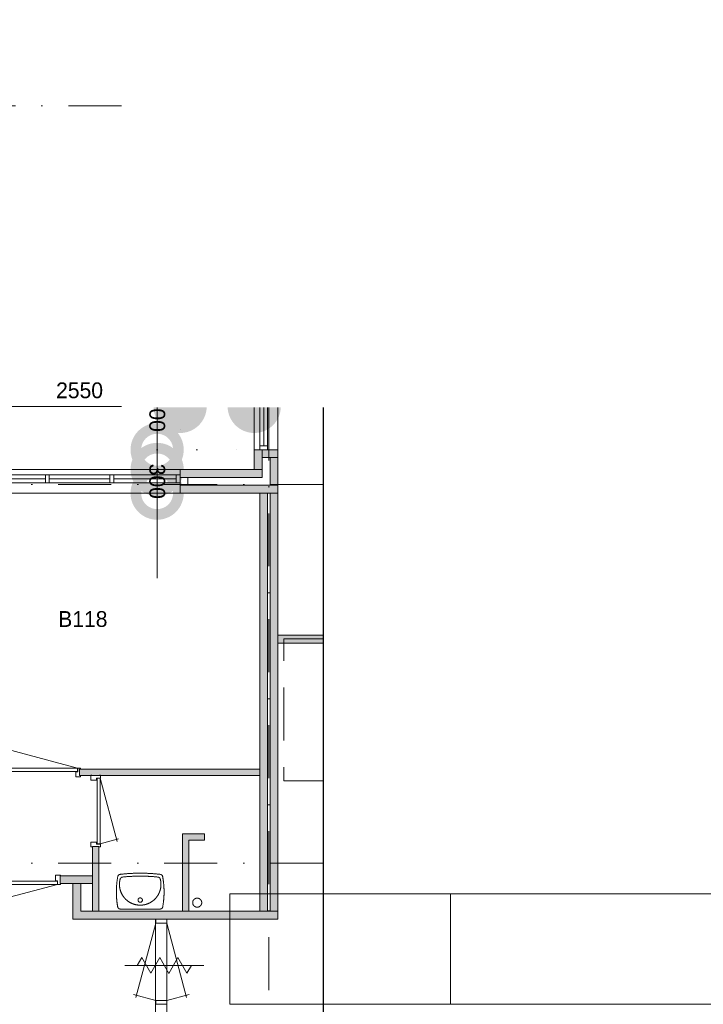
# Model space of a CAD drawing. Header units: millimetres. Extents: x 2152 to 87219, y -6247 to 53124.
# Tile 13 of 19: x 42575 to 51244, y 10345 to 22827. Entities that reach past the tile are written whole.
import ezdxf
from ezdxf.enums import TextEntityAlignment as Align
from ezdxf.xclip import XClip

# ---------------------------------------------------------------- set-up
doc = ezdxf.new("R2010")
doc.units = ezdxf.units.MM
doc.header["$PDMODE"] = 3
doc.header["$PDSIZE"] = 1
for name, pattern in [('DGN1', [504.6, 0, -504.6]), ('DGN3', [1009.2, 672.8000000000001, -336.4]), ('DGN4', [1343.35376, 671.67688, -335.83844, 0, -335.83844])]:
    doc.linetypes.add(name, pattern=pattern)
for name, color, linetype in [('12', 7, 'Continuous'), ('16', 7, 'Continuous'), ('17', 7, 'Continuous'), ('3', 7, 'Continuous'), ('30', 7, 'Continuous'), ('31', 7, 'Continuous'), ('32', 7, 'Continuous'), ('33', 7, 'Continuous'), ('40', 7, 'Continuous'), ('48', 7, 'Continuous'), ('56', 7, 'Continuous'), ('58', 7, 'Continuous'), ('62', 7, 'Continuous')]:
    doc.layers.add(name, color=color, linetype=linetype)
doc.styles.add('dgn003', font='dgn003.shx')
doc.styles.get("Standard").update_dxf_attribs({"font": 'arial.ttf'})
doc.dimstyles.get("Standard").update_dxf_attribs({"dimtxt": 0.18, "dimasz": 0.18, "dimexe": 0.18, "dimexo": 0.0625, "dimgap": 0.09, "dimtad": 0, "dimtih": 1, "dimtoh": 1, "dimdec": 4, "dimzin": 0, "dimdsep": 46, "dimtxsty": 'Standard', "dimcen": 0.09, "dimadec": 0, "dimazin": 0, "dimtfac": 1, "dimtdec": 4, "dimtofl": 0, "dimtmove": 0, "dimatfit": 3, "dimfxl": 1, "dimtolj": 1, "dimtzin": 0, "dimarcsym": 0})

# ---------------------------------------------------------------- blocks, each defined once
blk = doc.blocks.new('830R1024')
at = {"layer": '33', "color": 1, "linetype": 'Continuous', "lineweight": 0}
for p, q in [((108, 868), (322.8199999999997, 66.28000000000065)), ((108, 38), (336.8700000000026, 99.31999999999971))]:
    blk.add_line(p, q, dxfattribs=at)
at = {"layer": '33', "color": 92, "linetype": 'Continuous', "lineweight": 13, "true_color": 0x00e100, "flags": 128}
for points in [[(100, 906), (111, 906), (111, 871), (61, 871), (61, 846), (-11, 846), (-11, 906), (0, 906)], [(100, 0), (111, 0), (111, 35), (61, 35), (61, 60), (-11, 60), (-11, 0), (0, 0)]]:
    blk.add_lwpolyline(points, dxfattribs=at)
at = {"layer": '33', "color": 2, "linetype": 'Continuous', "lineweight": 13, "true_color": 0xf0f000, "flags": 128}
blk.add_lwpolyline([(108, 868), (108, 38), (68, 38), (68, 868), (108, 868)], dxfattribs=at)
blk = doc.blocks.new('930L098')
at = {"layer": '33', "color": 1, "linetype": 'Continuous', "lineweight": 0}
for p, q in [((-968, 98), (-899.5599999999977, 353.4400000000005)), ((-38, 98), (-936.3099999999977, 338.7000000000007))]:
    blk.add_line(p, q, dxfattribs=at)
at = {"layer": '33', "color": 92, "linetype": 'Continuous', "lineweight": 13, "true_color": 0x00e100, "flags": 128}
for points in [[(-1006, 90), (-1006, 101), (-971, 101), (-971, 51), (-946, 51), (-946, -11), (-1006, -11), (-1006, 0)], [(0, 90), (0, 101), (-35, 101), (-35, 51), (-60, 51), (-60, -11), (0, -11), (0, 0)]]:
    blk.add_lwpolyline(points, dxfattribs=at)
at = {"layer": '33', "color": 2, "linetype": 'Continuous', "lineweight": 13, "true_color": 0xf0f000, "flags": 128}
blk.add_lwpolyline([(-968, 98), (-38, 98), (-38, 58), (-968, 58), (-968, 98)], dxfattribs=at)
blk = doc.blocks.new('WT018')
at = {"layer": '40', "color": 7, "linetype": 'Continuous', "lineweight": 0}
blk.add_line((253.1599999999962, 20), (-253.1600000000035, 20), dxfattribs=at)
blk.add_circle((-0.003714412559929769, 133.305209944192), 28.05539163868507, dxfattribs=at)
for centre, radius, start, end in [((765.8092806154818, 236.4954297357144), 1068.364752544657, 169.4486083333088, 190.2016916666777), ((-252.0270415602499, 426.2053327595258), 33, 96.85751111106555, 169.6544944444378), ((-0.003714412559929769, 332.0983917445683), 263.1431818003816, 164.8666611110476, 15.13333888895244), ((-0.003714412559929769, -1669.432610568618), 2143.737820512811, 83.14248888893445, 96.85750833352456), ((-222.1657340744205, 392.1810111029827), 33, 96.04175833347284, 164.8666611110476), ((-0.003714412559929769, -1706.83261056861), 2143.737820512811, 83.95824166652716, 96.04175833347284), ((222.1583052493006, 392.1810111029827), 33, 15.13333888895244, 83.95824166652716), ((252.0196127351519, 426.2053327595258), 33, 10.34550833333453, 83.14249166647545), ((-765.8167094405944, 236.4954297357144), 1068.36475254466, 349.7983083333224, 10.55139166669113), ((-253.166644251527, 53.00520994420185), 33, 190.0026666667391, 270), ((253.1592154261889, 53.00520994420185), 33, 270, 349.9973333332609)]:
    blk.add_arc(centre, radius, start, end, dxfattribs=at)
blk = doc.blocks.new('830R1026')
at = {"layer": '33', "color": 1, "linetype": 'Continuous', "lineweight": 0}
for p, q in [((38, -108), (99.31999999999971, -336.8700000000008)), ((868, -108), (66.27999999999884, -322.8199999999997))]:
    blk.add_line(p, q, dxfattribs=at)
at = {"layer": '33', "color": 92, "linetype": 'Continuous', "lineweight": 13, "true_color": 0x00e100, "flags": 128}
for points in [[(0, -100), (0, -111), (35, -111), (35, -61), (60, -61), (60, 11), (0, 11), (0, 0)], [(906, -100), (906, -111), (871, -111), (871, -61), (846, -61), (846, 11), (906, 11), (906, 0)]]:
    blk.add_lwpolyline(points, dxfattribs=at)
at = {"layer": '33', "color": 2, "linetype": 'Continuous', "lineweight": 13, "true_color": 0xf0f000, "flags": 128}
blk.add_lwpolyline([(868, -108), (38, -108), (38, -68), (868, -68), (868, -108)], dxfattribs=at)
blk = doc.blocks.new('_DotSmall')
at = {"color": 0, "linetype": 'ByBlock', "const_width": 0.5}
blk.add_lwpolyline([(-0.0625, 0, 1), (0.0625, 0, 1)], format="xyb", close=True, dxfattribs=at)
blk = doc.blocks.new('*D13283')
at = {"layer": '58', "color": 3, "linetype": 'Continuous', "lineweight": 0, "transparency": 16777216}
blk.add_line((36724.76, 18484.49), (37664.76, 18484.49), dxfattribs=at)
at = {"layer": 'Defpoints', "color": 0, "linetype": 'Continuous', "transparency": 16777216}
for p in [(37664.76, 18484.49), (36724.76, 17684.49), (37664.76, 17684.49)]:
    blk.add_point(p, dxfattribs=at)
at = {"layer": '58', "color": 3, "linetype": 'Continuous', "lineweight": 0, "transparency": 16777216, "xscale": 1080, "yscale": 1080, "zscale": 1080, "rotation": 180}
blk.add_blockref('_DotSmall', (36724.76, 18484.49), dxfattribs=at)
at = {"layer": '58', "color": 3, "linetype": 'Continuous', "lineweight": 0, "transparency": 16777216, "xscale": 1080, "yscale": 1080, "zscale": 1080}
blk.add_blockref('_DotSmall', (37664.76, 18484.49), dxfattribs=at)
at = {"layer": '58', "color": 3, "linetype": 'Continuous', "lineweight": 0, "transparency": 16777216, "insert": (37194.76, 18686.60459754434), "char_height": 200, "attachment_point": 5, "style": 'dgn003'}
blk.add_mtext('\\A1;940', dxfattribs=at)
blk = doc.blocks.new('*D13284')
at = {"layer": '58', "color": 3, "linetype": 'Continuous', "lineweight": 0, "transparency": 16777216}
blk.add_line((34174.76, 18484.49), (36724.76, 18484.49), dxfattribs=at)
at = {"layer": 'Defpoints', "color": 0, "linetype": 'Continuous', "transparency": 16777216}
for p in [(36724.76, 18484.49), (34174.76, 17684.49), (36724.76, 17684.49)]:
    blk.add_point(p, dxfattribs=at)
at = {"layer": '58', "color": 3, "linetype": 'Continuous', "lineweight": 0, "transparency": 16777216, "xscale": 1080, "yscale": 1080, "zscale": 1080, "rotation": 180}
blk.add_blockref('_DotSmall', (34174.76, 18484.49), dxfattribs=at)
at = {"layer": '58', "color": 3, "linetype": 'Continuous', "lineweight": 0, "transparency": 16777216, "xscale": 1080, "yscale": 1080, "zscale": 1080}
blk.add_blockref('_DotSmall', (36724.76, 18484.49), dxfattribs=at)
at = {"layer": '58', "color": 3, "linetype": 'Continuous', "lineweight": 0, "transparency": 16777216, "insert": (35449.76, 18686.60459754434), "char_height": 200, "attachment_point": 5, "style": 'dgn003'}
blk.add_mtext('\\A1;2550', dxfattribs=at)
blk = doc.blocks.new('79B1038')
at = {"layer": '12', "color": 7, "linetype": 'Continuous', "lineweight": 0}
blk.add_line((500.4800000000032, 0), (-500.5, 0), dxfattribs=at)
at = {"layer": '12', "color": 92, "linetype": 'Continuous', "lineweight": 0, "true_color": 0x00e100}
for p, q in [((-343.7199999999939, 0), (-285.9799999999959, 100.0200000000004)), ((-285.9799999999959, 100.0200000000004), (-171.8799999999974, -97.61999999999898)), ((-171.8799999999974, -97.61999999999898), (-57.68000000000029, 100.1800000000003)), ((-57.68000000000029, 100.1800000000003), (58, -100.1799999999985)), ((58, -100.1799999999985), (173.6800000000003, 100.1800000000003)), ((173.6800000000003, 100.1800000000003), (287.8800000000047, -97.61999999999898)), ((287.8800000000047, -97.61999999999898), (344.2400000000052, 0))]:
    blk.add_line(p, q, dxfattribs=at)
blk = doc.blocks.new('*D13370')
at = {"layer": '58', "color": 3, "linetype": 'Continuous', "lineweight": 0, "transparency": 16777216}
for p, q in [((36433.44, 17684.49), (36433.44, 18764.49)), ((36433.44, 17384.49), (36433.44, 17684.49)), ((36433.44, 17384.49), (36433.44, 16304.49))]:
    blk.add_line(p, q, dxfattribs=at)
at = {"layer": 'Defpoints', "color": 0, "linetype": 'Continuous', "transparency": 16777216}
for p in [(36433.44, 17684.49), (36724.76, 17684.49), (36724.76, 17384.49)]:
    blk.add_point(p, dxfattribs=at)
at = {"layer": '58', "color": 3, "linetype": 'Continuous', "lineweight": 0, "transparency": 16777216, "xscale": 1080, "yscale": 1080, "zscale": 1080}
for p, rotation in [((36433.44, 17684.49), 270), ((36433.44, 17384.49), 90)]:
    blk.add_blockref('_DotSmall', p, dxfattribs=dict(at, rotation=rotation))
at = {"layer": '58', "color": 3, "linetype": 'Continuous', "lineweight": 0, "transparency": 16777216, "insert": (36433.44, 17534.49000000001), "char_height": 200, "attachment_point": 5, "rotation": 270, "style": 'dgn003'}
blk.add_mtext('\\A1;300', dxfattribs=at)
blk = doc.blocks.new('*D13371')
at = {"layer": '58', "color": 3, "linetype": 'Continuous', "lineweight": 0, "transparency": 16777216}
for p, q in [((36433.44, 18834.49), (36433.44, 18705.0902728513)), ((36433.44, 17934.49), (36433.44, 18063.8897271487))]:
    blk.add_line(p, q, dxfattribs=at)
at = {"layer": 'Defpoints', "color": 0, "linetype": 'Continuous', "transparency": 16777216}
for p in [(36433.44, 18834.49), (37664.76, 18834.49), (37664.76, 17934.49)]:
    blk.add_point(p, dxfattribs=at)
at = {"layer": '58', "color": 3, "linetype": 'Continuous', "lineweight": 0, "transparency": 16777216, "xscale": 1080, "yscale": 1080, "zscale": 1080}
for p, rotation in [((36433.44, 18834.49), 90), ((36433.44, 17934.49), 270)]:
    blk.add_blockref('_DotSmall', p, dxfattribs=dict(at, rotation=rotation))
at = {"layer": '58', "color": 3, "linetype": 'Continuous', "lineweight": 0, "transparency": 16777216, "insert": (36433.44, 18384.49000000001), "char_height": 200, "attachment_point": 5, "rotation": 270, "style": 'dgn003'}
blk.add_mtext('\\A1;900', dxfattribs=at)
blk = doc.blocks.new('*D13373')
at = {"layer": '58', "color": 3, "linetype": 'Continuous', "lineweight": 0, "transparency": 16777216}
for p, q in [((36433.44, 19096.65), (36433.44, 20176.65)), ((36433.44, 19096.65), (36433.44, 18846.65)), ((36433.44, 18846.65), (36433.44, 17766.65))]:
    blk.add_line(p, q, dxfattribs=at)
at = {"layer": 'Defpoints', "color": 0, "linetype": 'Continuous', "transparency": 16777216}
for p in [(37664.76, 19096.65), (36433.44, 18846.65), (37664.76, 18846.65)]:
    blk.add_point(p, dxfattribs=at)
at = {"layer": '58', "color": 3, "linetype": 'Continuous', "lineweight": 0, "transparency": 16777216, "xscale": 1080, "yscale": 1080, "zscale": 1080}
for p, rotation in [((36433.44, 19096.65), 270), ((36433.44, 18846.65), 90)]:
    blk.add_blockref('_DotSmall', p, dxfattribs=dict(at, rotation=rotation))
at = {"layer": '58', "color": 3, "linetype": 'Continuous', "lineweight": 0, "transparency": 16777216, "insert": (36433.44, 18971.65000000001), "char_height": 200, "attachment_point": 5, "rotation": 90, "style": 'dgn003'}
blk.add_mtext('\\A1;250', dxfattribs=at)
blk = doc.blocks.new('WIJZA2')
at = {"layer": '3', "color": 1, "linetype": 'Continuous', "lineweight": 0}
for p, q in [((0, 0), (0, 1399.32)), ((2798.660000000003, 0), (2798.660000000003, 1399.32))]:
    blk.add_line(p, q, dxfattribs=at)
at = {"layer": '3', "color": 1, "linetype": 'Continuous', "lineweight": 0, "flags": 128}
blk.add_lwpolyline([(0, 0), (39980.77, 0), (39980.77, 1399.32), (0, 1399.32), (0, 0)], dxfattribs=at)
blk = doc.blocks.new('AnonymousCell54')
at = {"color": 1, "linetype": 'Continuous', "lineweight": 0}
blk.add_blockref('WIJZA2', (0, -13093.7), dxfattribs=at)
blk = doc.blocks.new('50E03_329_B01 - Default')
at = {"layer": '62'}
for color, points in [(7, [(37764.76, 17684.49), (37664.76, 17684.49), (37664.76, 17934.49), (37764.76, 17934.49)]), (7, [(37764.76, 17834.49), (37964.76, 17834.49), (37964.76, 17934.49), (37764.76, 17934.49)]), (7, [(37864.76, 17834.49), (37964.76, 17834.49), (37964.76, 17484.49), (37864.76, 17484.49)]), (7, [(36724.76, 17684.49), (37764.76, 17684.49), (37764.76, 17584.49), (36724.76, 17584.49)]), (9, [(36724.76, 17484.49), (37964.76, 17484.49), (37964.76, 17384.49), (36724.76, 17384.49)]), (9, [(37834.76, 12084.49), (37734.76, 12084.49), (37734.76, 17384.49), (37834.76, 17384.49)]), (7, [(37964.76, 12084.49), (37864.76, 12084.49), (37864.76, 17384.49), (37964.76, 17384.49)]), (9, [(40659.76, 15584.49), (37964.76, 15584.49), (37964.76, 15484.49), (40659.76, 15484.49)]), (7, [(40659.76, 15584.49), (37964.76, 15584.49), (37964.76, 15484.49), (40659.76, 15484.49)]), (9, [(37734.76, 13804.49), (35449.76, 13804.49), (35449.76, 13884.49), (37734.76, 13884.49)]), (9, [(37034.76, 12984.49), (37034.76, 13064.49), (36754.76, 13064.49), (36754.76, 12084.49), (36834.76, 12084.49), (36834.76, 12984.49)]), (9, [(35694.76, 12904.49), (35614.76, 12904.49), (35614.76, 12084.49), (35694.76, 12084.49)]), (7, [(35614.76, 12534.49), (35204.76, 12534.49), (35204.76, 12434.49), (35614.76, 12434.49)]), (7, [(37964.76, 11984.49), (37964.76, 12084.49), (35464.76, 12084.49), (35464.76, 12434.49), (35364.76, 12434.49), (35364.76, 11984.49)])]:
    blk.add_hatch(color=color, dxfattribs=at).paths.add_polyline_path(points)
at = {"layer": '16', "color": 92, "linetype": 'Continuous', "lineweight": 0, "true_color": 0x00e100, "flags": 128}
for points in [[(36724.76, 17684.49), (36724.76, 17384.49), (37964.76, 17384.49), (37964.76, 17934.49), (37664.76, 17934.49), (37664.76, 17684.49), (36724.76, 17684.49)], [(36824.76, 17584.49), (36824.76, 17484.49), (37864.76, 17484.49), (37864.76, 17834.49), (37764.76, 17834.49), (37764.76, 17584.49), (36824.76, 17584.49)], [(35449.76, 13804.49), (37734.76, 13804.49), (37734.76, 13884.49), (35449.76, 13884.49), (35449.76, 13804.49)], [(36834.76, 12084.49), (36834.76, 12984.49), (37034.76, 12984.49), (37034.76, 13064.49), (36754.76, 13064.49), (36754.76, 12084.49), (36834.76, 12084.49)], [(35694.76, 12084.49), (35614.76, 12084.49), (35614.76, 12904.49), (35694.76, 12904.49), (35694.76, 12084.49)], [(35614.76, 12434.49), (35204.76, 12434.49), (35204.76, 12534.49), (35614.76, 12534.49), (35614.76, 12434.49)], [(37964.76, 11984.49), (35364.76, 11984.49), (35364.76, 12434.49), (35464.76, 12434.49), (35464.76, 12084.49), (37964.76, 12084.49), (37964.76, 11984.49)]]:
    blk.add_lwpolyline(points, dxfattribs=at)
at = {"layer": '17', "color": 92, "linetype": 'Continuous', "lineweight": 0, "true_color": 0x00e100}
blk.add_line((37544.76, 13884.49), (37734.76, 13884.49), dxfattribs=at)
at = {"layer": '17', "color": 92, "linetype": 'Continuous', "lineweight": 0, "true_color": 0x00e100, "flags": 128}
for points in [[(37734.76, 17384.49), (37834.76, 17384.49), (37834.76, 12084.49), (37734.76, 12084.49), (37734.76, 17384.49)], [(37864.76, 12084.49), (37964.76, 12084.49), (37964.76, 17384.49), (37864.76, 17384.49), (37864.76, 12084.49)], [(37964.76, 15584.49), (40659.76, 15584.49), (40659.76, 15484.49), (37964.76, 15484.49), (37964.76, 15584.49)], [(37964.76, 15584.49), (40659.76, 15584.49), (40659.76, 15484.49), (37964.76, 15484.49), (37964.76, 15584.49)]]:
    blk.add_lwpolyline(points, dxfattribs=at)
at = {"layer": '30', "color": 3, "linetype": 'Continuous', "lineweight": 0}
for p, q in [((37664.76, 18834.49), (37664.76, 17934.49)), ((37964.76, 18834.49), (37964.76, 17934.49)), ((36724.76, 17684.49), (34174.76, 17684.49)), ((36724.76, 17384.49), (34174.76, 17384.49))]:
    blk.add_line(p, q, dxfattribs=at)
at = {"layer": '31', "color": 3, "linetype": 'Continuous', "lineweight": 0}
for p, q in [((36414.76, 10384.49), (36414.76, 11984.49)), ((36554.76, 10384.49), (36554.76, 11984.49))]:
    blk.add_line(p, q, dxfattribs=at)
at = {"layer": '32', "color": 3, "linetype": 'Continuous', "lineweight": 0}
for p, q in [((37734.76, 18784.49), (37734.76, 17934.49)), ((37784.76, 18784.49), (37784.76, 17984.49)), ((37834.76, 17934.49), (37834.76, 18784.49)), ((36674.76, 17614.49), (34174.76, 17614.49)), ((36674.76, 17514.49), (36674.76, 17614.49)), ((35016.42, 17564.49), (34224.76, 17564.49)), ((34224.76, 17514.49), (36674.76, 17514.49)), ((35833.09, 17564.49), (35066.42, 17564.49)), ((36674.76, 17564.49), (35883.09, 17564.49))]:
    blk.add_line(p, q, dxfattribs=at)
at = {"layer": '32', "color": 3, "linetype": 'Continuous', "lineweight": 0, "flags": 128}
for points in [[(37734.76, 17984.49), (37734.76, 17934.49), (37834.76, 17934.49), (37834.76, 17984.49), (37734.76, 17984.49)], [(35066.42, 17614.49), (35016.42, 17614.49), (35016.42, 17514.49), (35066.42, 17514.49), (35066.42, 17614.49)], [(35883.09, 17614.49), (35833.09, 17614.49), (35833.09, 17514.49), (35883.09, 17514.49), (35883.09, 17614.49)], [(36724.76, 17614.49), (36674.76, 17614.49), (36674.76, 17514.49), (36724.76, 17514.49), (36724.76, 17614.49)], [(36415.76, 11934.49), (36415.76, 11984.49), (36554.76, 11984.49), (36554.76, 11934.49), (36415.76, 11934.49)], [(36415.76, 10904.49), (36415.76, 10954.49), (36554.76, 10954.49), (36554.76, 10904.49), (36415.76, 10904.49)]]:
    blk.add_lwpolyline(points, dxfattribs=at)
at = {"layer": '33', "color": 1, "linetype": 'Continuous', "lineweight": 0}
for p, q in [((36415.76, 11934.49), (36162.83, 10990.55)), ((36554.76, 11934.49), (36807.69, 10990.55)), ((36415.76, 10954.49), (36132.43, 11030.41)), ((36554.76, 10954.49), (36838.09, 11030.41))]:
    blk.add_line(p, q, dxfattribs=at)
at = {"layer": '40', "color": 3, "linetype": 'Continuous', "lineweight": 0}
blk.add_circle((36941.51753157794, 12193.08687977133), 57.45999999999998, dxfattribs=at)
at = {"layer": '56', "color": 3, "linetype": 'DGN4', "lineweight": 0}
for p, q in [((37849.76, 55989.76), (37849.76, 547.85)), ((52180.43, 22292.77), (-3616.95, 22292.77)), ((52180.43, 17492.77), (-3616.95, 17492.77)), ((52180.43, 12692.77), (-3616.95, 12692.77))]:
    blk.add_line(p, q, dxfattribs=at)
at = {"layer": '58', "color": 3, "linetype": 'DGN1', "lineweight": 0}
for p, q in [((36724.76, 17684.49), (36724.76, 18484.49)), ((36433.44, 17934.49), (37664.76, 17934.49))]:
    blk.add_line(p, q, dxfattribs=at)
at = {"layer": '58', "color": 3, "linetype": 'DGN3', "lineweight": 0, "flags": 128}
blk.add_lwpolyline([(38040.89, 15537.37), (39840.89, 15537.37), (39840.89, 13737.37), (38040.89, 13737.37), (38040.89, 15537.37)], dxfattribs=at)
at = {"layer": '62', "color": 7, "linetype": 'Continuous', "lineweight": 0, "flags": 128}
for points in [[(37764.76, 17684.49), (37664.76, 17684.49), (37664.76, 17934.49), (37764.76, 17934.49), (37764.76, 17684.49)], [(37764.76, 17834.49), (37964.76, 17834.49), (37964.76, 17934.49), (37764.76, 17934.49), (37764.76, 17834.49)], [(37864.76, 17834.49), (37964.76, 17834.49), (37964.76, 17484.49), (37864.76, 17484.49), (37864.76, 17834.49)], [(36724.76, 17684.49), (37764.76, 17684.49), (37764.76, 17584.49), (36724.76, 17584.49), (36724.76, 17684.49)], [(37964.76, 12084.49), (37864.76, 12084.49), (37864.76, 17384.49), (37964.76, 17384.49), (37964.76, 12084.49)], [(40659.76, 15584.49), (37964.76, 15584.49), (37964.76, 15484.49), (40659.76, 15484.49), (40659.76, 15584.49)], [(35614.76, 12534.49), (35204.76, 12534.49), (35204.76, 12434.49), (35614.76, 12434.49), (35614.76, 12534.49)], [(37964.76, 11984.49), (37964.76, 12084.49), (35464.76, 12084.49), (35464.76, 12434.49), (35364.76, 12434.49), (35364.76, 11984.49), (37964.76, 11984.49)]]:
    blk.add_lwpolyline(points, dxfattribs=at)
at = {"layer": '62', "color": 9, "linetype": 'Continuous', "lineweight": 0, "flags": 128}
for points in [[(36724.76, 17484.49), (37964.76, 17484.49), (37964.76, 17384.49), (36724.76, 17384.49), (36724.76, 17484.49)], [(37834.76, 12084.49), (37734.76, 12084.49), (37734.76, 17384.49), (37834.76, 17384.49), (37834.76, 12084.49)], [(40659.76, 15584.49), (37964.76, 15584.49), (37964.76, 15484.49), (40659.76, 15484.49), (40659.76, 15584.49)], [(37734.76, 13804.49), (35449.76, 13804.49), (35449.76, 13884.49), (37734.76, 13884.49), (37734.76, 13804.49)], [(37034.76, 12984.49), (37034.76, 13064.49), (36754.76, 13064.49), (36754.76, 12084.49), (36834.76, 12084.49), (36834.76, 12984.49), (37034.76, 12984.49)], [(35694.76, 12904.49), (35614.76, 12904.49), (35614.76, 12084.49), (35694.76, 12084.49), (35694.76, 12904.49)]]:
    blk.add_lwpolyline(points, dxfattribs=at)
at = {"color": 7, "linetype": 'Continuous', "lineweight": 0}
for name, p in [('930L098', (35462.99, 13798.52)), ('830R1024', (35604.58, 12901.41)), ('830R1026', (34300.05, 12532.59)), ('WT018', (36218.9, 12092.35)), ('79B1038', (36523.92, 11396.39))]:
    blk.add_blockref(name, p, dxfattribs=at)
at = {"layer": '48', "color": 7, "linetype": 'Continuous', "lineweight": 0, "style": 'dgn003'}
blk.add_text('B118', height=199.99998, dxfattribs=at).set_placement((35491.09996, 15788.69999), align=Align.MIDDLE_CENTER)
at = {"layer": '58', "color": 3, "linetype": 'Continuous', "lineweight": 0}
for base, p1, p2, angle, picture, middle, turn in [((36433.44, 18846.65), (37664.76, 19096.65), (37664.76, 18846.65), 90, '*D13373', (36433.44, 18971.65000000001), 90), ((36433.44, 18834.49), (37664.76, 17934.49), (37664.76, 18834.49), 270, '*D13371', (36433.44, 18384.49000000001), 270), ((36433.44, 17684.49), (36724.76, 17384.49), (36724.76, 17684.49), 270, '*D13370', (36433.44, 17534.49000000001), 270)]:
    dim = blk.add_linear_dim(base=base, p1=p1, p2=p2, angle=angle, dimstyle='Standard', override={"dimscale": 1, "dimtxt": 200, "dimasz": 1080, "dimexe": 0, "dimexo": 0, "dimgap": 100, "dimtad": 1, "dimjust": 0, "dimtih": 0, "dimtoh": 0, "dimdec": 0, "dimlfac": 1, "dimzin": 11, "dimdsep": 46, "dimlunit": 2, "dimpost": '<>', "dimtxsty": 'dgn003', "dimblk1": 'DotSmall', "dimblk2": 'DotSmall', "dimsah": 1, "dimcen": 0, "dimse1": 1, "dimse2": 1, "dimclrd": 3, "dimclre": 3, "dimclrt": 3, "dimtol": 0, "dimtix": 1, "dimtofl": 1, "dimatfit": 3, "dimfrac": 1, "dimtolj": 1, "dimlwd": 0, "dimlwe": 0}, dxfattribs=at)
    dim.commit()
    dim.dimension.update_dxf_attribs({"geometry": picture, "text_midpoint": middle, "text_rotation": turn})
for base, p1, p2, picture, middle in [((36724.76, 18484.49), (34174.76, 17684.49), (36724.76, 17684.49), '*D13284', (35449.76, 18686.60459754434)), ((37664.76, 18484.49), (36724.76, 17684.49), (37664.76, 17684.49), '*D13283', (37194.76, 18686.60459754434))]:
    dim = blk.add_linear_dim(base=base, p1=p1, p2=p2, dimstyle='Standard', override={"dimscale": 1, "dimtxt": 200, "dimasz": 1080, "dimexe": 0, "dimexo": 0, "dimgap": 100, "dimtad": 1, "dimjust": 0, "dimtih": 0, "dimtoh": 0, "dimdec": 0, "dimlfac": 1, "dimzin": 11, "dimdsep": 46, "dimlunit": 2, "dimpost": '<>', "dimtxsty": 'dgn003', "dimblk1": 'DotSmall', "dimblk2": 'DotSmall', "dimsah": 1, "dimcen": 0, "dimse1": 1, "dimse2": 1, "dimclrd": 3, "dimclre": 3, "dimclrt": 3, "dimtol": 0, "dimtix": 1, "dimtofl": 1, "dimatfit": 3, "dimfrac": 1, "dimtolj": 1, "dimlwd": 0, "dimlwe": 0}, dxfattribs=at)
    dim.commit()
    dim.dimension.update_dxf_attribs({"geometry": picture, "text_midpoint": middle})

msp = doc.modelspace()

# ---------------------------------------------------------------- block references
at = {"color": 1, "linetype": 'Continuous', "lineweight": 0}
msp.add_blockref('AnonymousCell54', (45239.49, 23438.53), dxfattribs=at)
ref = msp.add_blockref('50E03_329_B01 - Default', (7884.5, -559.5900000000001))
XClip(ref).set_block_clipping_path([(-1935.239999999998, 50684.490000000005), (11186.599999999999, 50684.490000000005), (11186.599999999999, 37315.509999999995), (35980.07, 37315.509999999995), (35980.07, 18471.77), (38538.42, 18471.77), (38538.42, 4684.490000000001), (-1935.239999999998, 4684.490000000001)])

doc.saveas('drawing.dxf')
